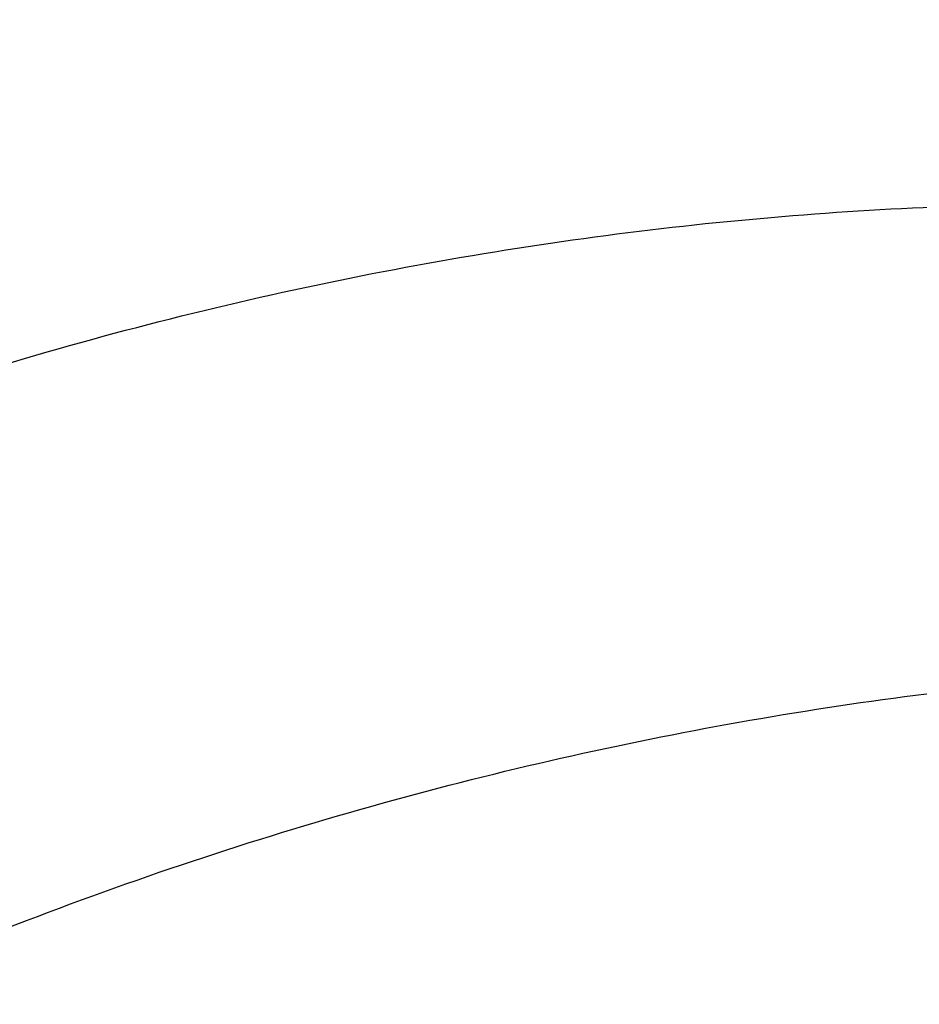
# Model space of a CAD drawing. Header units: millimetres. Extents: x -503 to 503, y -398 to 311.
# Tile 133 of 256: x -421.75 to -417.97, y 118.09 to 122.22. Entities that reach past the tile are written whole.
import ezdxf

# ---------------------------------------------------------------- set-up
doc = ezdxf.new("R2010")
doc.units = ezdxf.units.MM
doc.header["$MEASUREMENT"] = 0
doc.layers.add('IGES LEVEL 1', color=7, linetype='Continuous')

msp = doc.modelspace()

# ---------------------------------------------------------------- linework, layer by layer
at = {"layer": 'IGES LEVEL 1', "color": 9}
for points, knots in [([(-271.5796, -45.8873, -345.4055), (-288.444, 6.8578, -349.406), (-301.461, 49.4191, -355.3336), (-343.0415, 120.3615, -374.641), (-372.0862, 148.1902, -388.3233), (-420.792, 170.7878, -407.8387)], [0.0611137, 0.0611137, 0.0611137, 0.0611137, 0.5, 0.5, 0.9528388, 0.9528388, 0.9528388, 0.9528388]), ([(-278.4336, -46.2825, -282.1693), (-294.7409, -7.8784, -282.202), (-306.2588, 27.4052, -285.7019), (-345.4577, 88.5253, -298.8332), (-373.2, 114.1802, -308.6651), (-420.3383, 133.6277, -321.689)], [0.0523158, 0.0523158, 0.0523158, 0.0523158, 0.5, 0.5, 0.9493891, 0.9493891, 0.9493891, 0.9493891])]:
    msp.add_open_spline(points, degree=3, knots=knots, dxfattribs=at)
for points, weights in [([(-437.0436, 117.4023, -312.2315), (-433.6227, 132.0411, -306.5735), (-418.4344, 128.9031, -310.7543)], [1, 0.682517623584, 0.999999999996]), ([(-432.8635, 109.5559, -293.2629), (-429.2189, 124.0696, -287.9275), (-414.4041, 121.1717, -292.8796)], [1, 0.686516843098, 0.999999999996]), ([(-431.6346, 107.6009, -288.5432), (-427.9386, 122.0881, -283.2904), (-413.2208, 119.2463, -288.4325)], [1, 0.687429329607, 0.999999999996])]:
    msp.add_rational_spline(points, weights, degree=2, dxfattribs=at)

doc.saveas('drawing.dxf')
